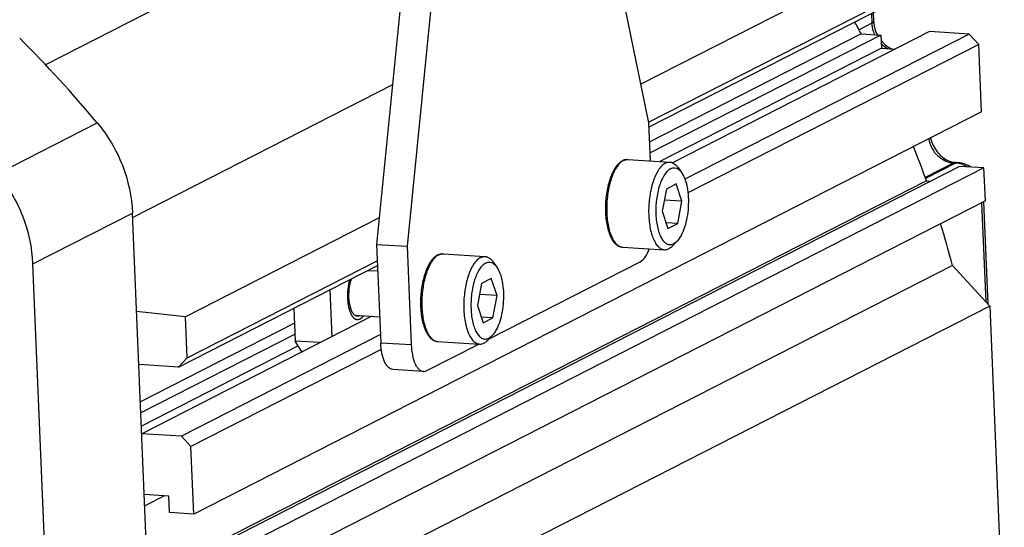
# Model space of a CAD drawing. Header units: millimetres. Extents: x 0 to 420, y 0 to 297.
# Tile 17 of 66: x 205 to 229, y 47 to 60. Entities that reach past the tile are written whole.
import ezdxf

# ---------------------------------------------------------------- set-up
doc = ezdxf.new("R2010")
doc.units = ezdxf.units.MM
doc.header["$LTSCALE"] = 23.1
doc.layers.add('COMPONENTS', color=7, linetype='CONTINUOUS')

msp = doc.modelspace()

# ---------------------------------------------------------------- linework, layer by layer
at = {"layer": 'COMPONENTS', "color": 7, "linetype": 'CONTINUOUS'}
for p, q in [((220.09867, 57.40209), (217.72788, 68.90922)), ((214.70185, 67.79759), (213.3708, 54.40212)), ((215.45673, 67.75069), (214.12568, 54.35522)), ((214.27164, 63.46808), (205.19106, 58.83599)), ((228.1162, 62.54622), (219.9021, 58.35614)), ((220.09175, 57.41565), (228.15861, 61.53063)), ((220.10285, 57.30197), (227.94232, 61.30095)), ((225.5948, 60.10347), (225.60495, 59.86046)), ((225.64247, 60.12778), (225.65158, 59.90947)), ((225.60495, 59.86046), (225.29297, 59.70132)), ((227.03221, 59.65573), (220.68289, 56.41689)), ((228.01356, 59.59475), (227.03221, 59.65573)), ((225.34544, 59.59847), (220.11829, 56.93206)), ((225.83119, 59.56829), (220.12965, 56.65989)), ((228.01356, 59.59475), (220.9892, 56.01156)), ((225.34544, 59.59847), (225.83119, 59.56829)), ((225.83119, 59.56829), (225.84475, 59.2433)), ((228.01356, 59.59475), (228.2502, 59.33693)), ((225.84475, 59.2433), (220.36513, 56.44809)), ((228.2502, 59.33693), (221.06314, 55.67075)), ((225.84475, 59.2433), (226.18254, 59.22231)), ((228.31974, 57.67135), (228.2502, 59.33693)), ((213.76181, 58.33723), (207.34446, 55.06368)), ((228.31974, 57.67135), (208.85482, 47.74213)), ((204.00948, 56.14808), (206.46895, 57.40268)), ((220.13791, 56.46221), (220.09867, 57.40209)), ((219.58157, 56.49678), (220.61802, 56.43238)), ((227.7735, 56.32767), (208.30859, 46.39844)), ((228.37741, 56.29014), (208.91249, 46.36091)), ((220.82038, 56.2967), (220.90799, 56.17281)), ((227.63123, 56.41203), (226.92533, 56.05194)), ((227.67653, 56.40922), (226.93321, 56.03004)), ((227.63123, 56.41203), (227.67653, 56.40922)), ((227.6826, 56.42358), (227.72789, 56.42077)), ((228.37741, 56.29014), (227.7735, 56.32767)), ((228.41133, 55.47766), (228.37741, 56.29014)), ((226.95359, 55.97343), (207.71619, 46.16027)), ((226.95359, 55.97343), (227.06545, 55.96648)), ((220.52955, 55.76902), (220.42819, 55.21945)), ((220.77297, 55.8932), (220.52955, 55.76902)), ((220.91504, 55.4678), (220.77297, 55.8932)), ((228.41133, 55.47766), (208.94642, 45.54844)), ((220.91504, 55.4678), (220.47899, 55.49489)), ((220.81368, 54.91822), (220.91504, 55.4678)), ((228.31971, 55.43092), (228.42185, 52.98453)), ((228.36738, 55.45524), (228.47285, 52.92896)), ((204.88037, 53.91988), (207.33983, 55.17448)), ((208.71407, 22.26037), (207.33983, 55.17448)), ((213.43594, 55.05769), (208.65129, 52.617)), ((220.42819, 55.21945), (220.57026, 54.79405)), ((220.81368, 54.91822), (220.52275, 54.9363)), ((220.57026, 54.79405), (220.81368, 54.91822)), ((220.70124, 54.37946), (220.80351, 54.49155)), ((213.3708, 54.40212), (214.12568, 54.35522)), ((213.3708, 54.40212), (213.47256, 51.96469)), ((214.12568, 54.35522), (214.22745, 51.91778)), ((219.44719, 54.33429), (220.48365, 54.26988)), ((215.01399, 54.16682), (216.05045, 54.10241)), ((206.2546, 21.00577), (204.88037, 53.91988)), ((227.59795, 53.88215), (208.13304, 43.95293)), ((208.4774, 51.37173), (213.39264, 53.87903)), ((208.69369, 51.6014), (213.38776, 53.99589)), ((216.15223, 52.06984), (219.883, 53.97295)), ((216.2528, 53.96674), (216.34041, 53.84285)), ((227.59795, 53.88215), (228.51988, 52.87773)), ((213.1597, 53.76021), (213.39822, 53.74539)), ((216.2054, 53.56323), (215.96197, 53.43906)), ((216.34746, 53.13783), (216.2054, 53.56323)), ((212.21308, 53.27733), (212.26136, 52.12099)), ((215.96197, 53.43906), (215.86061, 52.88949)), ((216.34746, 53.13783), (215.91141, 53.16493)), ((216.2461, 52.58826), (216.34746, 53.13783)), ((228.51988, 52.87773), (209.05497, 42.9485)), ((211.32842, 52.82606), (211.36229, 52.01479)), ((215.86061, 52.88949), (216.00268, 52.46409)), ((228.51988, 52.87773), (228.87946, 44.26546)), ((208.65129, 52.617), (207.44111, 52.74881)), ((213.25371, 52.6272), (207.5673, 49.72651)), ((208.69369, 51.6014), (208.65129, 52.617)), ((212.83434, 52.65326), (213.4454, 52.61528)), ((216.2461, 52.58826), (215.95517, 52.60634)), ((216.00268, 52.46409), (216.2461, 52.58826)), ((211.34386, 52.45615), (207.53446, 50.51294)), ((211.35523, 52.18397), (207.54583, 50.24077)), ((213.46387, 52.17283), (208.54864, 49.66552)), ((216.13366, 52.0495), (216.23593, 52.16158)), ((211.43617, 51.89335), (207.55939, 49.91577)), ((211.97814, 51.97652), (211.36229, 52.01479)), ((211.5164, 51.76149), (211.36229, 52.01479)), ((214.22745, 51.91778), (213.47256, 51.96469)), ((214.61272, 51.28453), (215.89953, 51.94094)), ((214.87961, 52.00432), (215.91607, 51.93992)), ((208.4774, 51.37173), (208.69369, 51.6014)), ((213.48666, 51.80592), (208.78528, 49.40771)), ((211.55224, 51.75926), (211.5164, 51.76149)), ((208.4774, 51.37173), (207.49606, 51.43271)), ((214.52711, 51.26528), (213.77223, 51.31219)), ((208.54864, 49.66552), (207.5673, 49.72651)), ((208.78528, 49.40771), (208.54864, 49.66552)), ((208.85482, 47.74213), (208.78528, 49.40771)), ((208.23396, 48.18589), (207.63005, 48.22342)), ((208.12861, 48.19244), (207.64172, 47.94407)), ((208.25092, 47.77965), (208.23396, 48.18589)), ((208.85482, 47.74213), (208.25092, 47.77965))]:
    msp.add_line(p, q, dxfattribs=at)
for centre, radius, start, end in [((202.36047, 47.23136), 26.10084, 28.282575, 29.021637), ((226.30986, 59.8899), 0.70553, 182.391506, 183.582559), ((226.32503, 59.89113), 0.72074, 183.604625, 190.647971), ((226.39323, 59.94075), 0.7423, 182.415058, 186.926504), ((226.42879, 59.94493), 0.77811, 186.916632, 191.294451), ((226.35044, 59.89628), 0.74667, 190.676045, 202.135563), ((226.3589, 59.89952), 0.75573, 202.121187, 205.179257), ((226.44303, 59.94766), 0.7926, 191.286014, 195.639195), ((226.46833, 59.95546), 0.81907, 195.687864, 207.791534), ((182.38477, 37.2194), 31.42312, 39.964043, 45.131569), ((226.44421, 59.93609), 0.78819, 219.54233, 221.307015), ((227.83837, 57.18676), 0.79271, 191.442, 195.638991), ((202.48401, 47.28234), 25.96719, 19.553986, 21.534268), ((219.58662, 56.19391), 0.30667, 113.894985, 117.042865), ((219.60188, 56.21428), 0.28915, 117.07124, 121.488861), ((227.66799, 56.99421), 0.58334, 256.590391, 266.387127), ((227.71429, 56.92793), 0.50534, 260.771991, 266.404577), ((227.67712, 56.33391), 0.08983, 86.506412, 97.962217), ((227.63941, 55.82433), 0.58606, 75.256891, 86.36854), ((227.68792, 55.78005), 0.64196, 80.683801, 86.430531), ((227.63156, 55.79339), 0.61798, 69.104405, 75.283005), ((227.68571, 55.76707), 0.65513, 69.522762, 80.676116), ((227.62539, 55.77676), 0.63571, 66.565992, 69.119389), ((227.61722, 55.75858), 0.65565, 59.978566, 66.543232), ((227.68131, 55.75738), 0.66575, 56.271489, 69.460076), ((227.60881, 55.74358), 0.67284, 58.280465, 59.997801), ((202.74323, 47.36696), 25.69445, 14.688529, 17.078831), ((215.01904, 53.86395), 0.30667, 113.894985, 117.042865), ((215.0343, 53.88432), 0.28915, 117.07124, 121.488861), ((212.88871, 52.7763), 0.15085, 297.039462, 299.432398)]:
    msp.add_arc(centre, radius, start, end, dxfattribs=at)
for points, knots in [([(225.65158, 59.90947), (225.65176, 59.9053), (225.64564, 59.88177), (225.62199, 59.86916), (225.60495, 59.86046)], [0, 0, 0, 0, 0.17902555, 1, 1, 1, 1]), ([(206.46895, 57.40268), (206.72968, 57.0916), (207.14968, 56.38268), (207.32305, 55.57636), (207.33983, 55.17448)], [0, 0, 0, 0, 0.50226625, 1, 1, 1, 1]), ([(227.01074, 57.00362), (227.0349, 56.86806), (227.15904, 56.61072), (227.4038, 56.45742), (227.53271, 56.42677)], [0, 0, 0, 0, 0.50960725, 1, 1, 1, 1]), ([(227.07501, 56.97306), (227.10796, 56.85534), (227.22337, 56.6413), (227.42122, 56.49705), (227.52634, 56.45771)], [0, 0, 0, 0, 0.52133993, 1, 1, 1, 1]), ([(219.44719, 56.46706), (219.37805, 56.43179), (219.2884, 56.33591), (219.20048, 56.18238), (219.13973, 56.03633), (219.09039, 55.87169), (219.04059, 55.63026), (219.01919, 55.3785), (219.02642, 55.12816), (219.04627, 54.95018), (219.08, 54.78661), (219.12689, 54.64199), (219.18641, 54.51993), (219.25889, 54.42319), (219.34585, 54.35594), (219.414, 54.33635), (219.44719, 54.33429)], [0, 0, 0, 0, 0.0962253, 0.15469081, 0.22011956, 0.2915797, 0.36757371, 0.52546774, 0.60337384, 0.67787212, 0.74722468, 0.81011674, 0.86589795, 0.9149014, 0.95876276, 1, 1, 1, 1]), ([(219.45084, 56.46085), (219.42143, 56.44287), (219.36364, 56.39286), (219.28961, 56.29412), (219.22259, 56.16856), (219.14219, 55.96207), (219.07478, 55.66618), (219.05087, 55.35463), (219.05977, 55.10348), (219.08048, 54.92594), (219.11456, 54.76367), (219.16094, 54.62157), (219.21828, 54.50376), (219.28537, 54.41343), (219.36159, 54.35317), (219.41973, 54.33599), (219.44719, 54.33429)], [0, 0, 0, 0, 0.04351098, 0.09513661, 0.15506499, 0.22254688, 0.37429491, 0.53602236, 0.61546011, 0.69116938, 0.7613123, 0.82437658, 0.87934921, 0.92598736, 0.96527206, 1, 1, 1, 1]), ([(219.58157, 56.49678), (219.56147, 56.49803), (219.52034, 56.49527), (219.48121, 56.48263), (219.4624, 56.4743)], [0, 0, 0, 0, 0.49468281, 1, 1, 1, 1]), ([(219.47028, 56.47176), (219.48791, 56.48075), (219.52419, 56.49456), (219.56302, 56.49793), (219.58157, 56.49678)], [0, 0, 0, 0, 0.51567005, 1, 1, 1, 1]), ([(220.50674, 56.40735), (220.4768, 56.39208), (220.41729, 56.3466), (220.34085, 56.25259), (220.27124, 56.13037), (220.18686, 55.92578), (220.11514, 55.62864), (220.08794, 55.31382), (220.09478, 55.05839), (220.11442, 54.87703), (220.1479, 54.71089), (220.19414, 54.56516), (220.25175, 54.44419), (220.31946, 54.35135), (220.39663, 54.28932), (220.45576, 54.27161), (220.48365, 54.26988)], [0, 0, 0, 0, 0.04202247, 0.09210976, 0.15072417, 0.21725026, 0.36829231, 0.53074779, 0.61092333, 0.68750368, 0.75856009, 0.82249282, 0.87821134, 0.92541403, 0.9650603, 1, 1, 1, 1]), ([(220.63294, 56.26985), (220.60428, 56.25523), (220.54746, 56.21036), (220.47577, 56.1172), (220.41144, 55.99576), (220.33565, 55.79347), (220.27656, 55.50453), (220.26327, 55.20335), (220.28306, 54.96634), (220.31215, 54.80526), (220.35451, 54.66428), (220.4087, 54.54828), (220.47328, 54.46099), (220.54831, 54.40534), (220.63283, 54.38858), (220.68596, 54.40499), (220.71029, 54.4174)], [0, 0, 0, 0, 0.04379335, 0.09672119, 0.15915641, 0.23015294, 0.39018159, 0.5582169, 0.63872222, 0.71353756, 0.78062524, 0.83857621, 0.88699031, 0.9271405, 0.96283226, 1, 1, 1, 1]), ([(220.50674, 56.40735), (220.52436, 56.41634), (220.56064, 56.43015), (220.59947, 56.43353), (220.61802, 56.43238)], [0, 0, 0, 0, 0.51564589, 1, 1, 1, 1]), ([(220.61802, 56.43238), (220.63636, 56.43124), (220.67402, 56.42324), (220.72727, 56.3953), (220.77726, 56.35237), (220.80635, 56.31654), (220.82038, 56.2967)], [0, 0, 0, 0, 0.21909354, 0.4521422, 0.71012322, 1, 1, 1, 1]), ([(220.63294, 56.26985), (220.65548, 56.28134), (220.70394, 56.29704), (220.78142, 56.28648), (220.85212, 56.24234), (220.88999, 56.19825), (220.90796, 56.17285)], [0, 0, 0, 0, 0.23679258, 0.46215011, 0.70874324, 1, 1, 1, 1]), ([(204.88037, 53.91988), (204.86359, 54.32176), (204.69021, 55.12809), (204.27021, 55.837), (204.00948, 56.14808)], [0, 0, 0, 0, 0.49773375, 1, 1, 1, 1]), ([(220.90796, 56.17285), (220.94136, 56.12563), (220.99725, 56.00813), (221.04956, 55.8055), (221.07603, 55.57008), (221.07444, 55.3186), (221.04489, 55.06885), (220.98947, 54.83852), (220.91248, 54.64392), (220.84247, 54.53424), (220.80349, 54.49152)], [0, 0, 0, 0, 0.09835695, 0.21839243, 0.35482923, 0.49999995, 0.64517114, 0.78160812, 0.90164526, 1, 1, 1, 1]), ([(220.80349, 54.49152), (220.79617, 54.48351), (220.76837, 54.45506), (220.73608, 54.43055), (220.71029, 54.4174)], [0, 0, 0, 0, 0.27263213, 1, 1, 1, 1]), ([(219.883, 53.97295), (219.93277, 53.99834), (220.02588, 54.10079), (220.08051, 54.22131), (220.10634, 54.293)], [0, 0, 0, 0, 0.42302796, 1, 1, 1, 1]), ([(220.48365, 54.26988), (220.50219, 54.26873), (220.54103, 54.27211), (220.57731, 54.28591), (220.59493, 54.29491)], [0, 0, 0, 0, 0.48435411, 1, 1, 1, 1]), ([(220.70124, 54.37946), (220.6929, 54.37032), (220.66119, 54.33787), (220.62435, 54.30991), (220.59493, 54.29491)], [0, 0, 0, 0, 0.27262486, 1, 1, 1, 1]), ([(214.87961, 54.13709), (214.81047, 54.10183), (214.72082, 54.00595), (214.6329, 53.85242), (214.57215, 53.70636), (214.52281, 53.54173), (214.47301, 53.3003), (214.45161, 53.04854), (214.45884, 52.7982), (214.47869, 52.62022), (214.51242, 52.45665), (214.55931, 52.31203), (214.61883, 52.18997), (214.69131, 52.09322), (214.77827, 52.02598), (214.84642, 52.00639), (214.87961, 52.00432)], [0, 0, 0, 0, 0.0962253, 0.15469081, 0.22011956, 0.2915797, 0.36757371, 0.52546774, 0.60337384, 0.67787212, 0.74722468, 0.81011674, 0.86589795, 0.9149014, 0.95876276, 1, 1, 1, 1]), ([(214.88326, 54.13089), (214.85385, 54.11291), (214.79606, 54.06289), (214.72203, 53.96415), (214.65501, 53.8386), (214.57462, 53.63211), (214.5072, 53.33622), (214.48329, 53.02467), (214.49219, 52.77351), (214.5129, 52.59598), (214.54698, 52.4337), (214.59336, 52.29161), (214.6507, 52.17379), (214.71779, 52.08347), (214.79401, 52.02321), (214.85215, 52.00603), (214.87961, 52.00432)], [0, 0, 0, 0, 0.04351098, 0.09513661, 0.15506499, 0.22254688, 0.37429491, 0.53602236, 0.61546011, 0.69116938, 0.7613123, 0.82437658, 0.87934921, 0.92598736, 0.96527206, 1, 1, 1, 1]), ([(215.01399, 54.16682), (214.99389, 54.16807), (214.95276, 54.16531), (214.91363, 54.15267), (214.89482, 54.14434)], [0, 0, 0, 0, 0.49468281, 1, 1, 1, 1]), ([(214.9027, 54.14179), (214.92033, 54.15078), (214.95661, 54.16459), (214.99545, 54.16797), (215.01399, 54.16682)], [0, 0, 0, 0, 0.51567005, 1, 1, 1, 1]), ([(215.93916, 54.07739), (215.90922, 54.06212), (215.84971, 54.01664), (215.77327, 53.92263), (215.70366, 53.80041), (215.61928, 53.59582), (215.54756, 53.29868), (215.52036, 52.98386), (215.5272, 52.72843), (215.54684, 52.54706), (215.58032, 52.38093), (215.62656, 52.2352), (215.68417, 52.11422), (215.75188, 52.02138), (215.82906, 51.95936), (215.88818, 51.94165), (215.91607, 51.93992)], [0, 0, 0, 0, 0.04202247, 0.09210976, 0.15072417, 0.21725026, 0.36829231, 0.53074779, 0.61092333, 0.68750368, 0.75856009, 0.82249282, 0.87821134, 0.92541403, 0.9650603, 1, 1, 1, 1]), ([(215.93916, 54.07739), (215.95678, 54.08638), (215.99306, 54.10019), (216.0319, 54.10357), (216.05045, 54.10241)], [0, 0, 0, 0, 0.51564589, 1, 1, 1, 1]), ([(216.05045, 54.10241), (216.06878, 54.10127), (216.10645, 54.09328), (216.15969, 54.06534), (216.20968, 54.0224), (216.23877, 53.98658), (216.2528, 53.96673)], [0, 0, 0, 0, 0.21909354, 0.4521422, 0.71012322, 1, 1, 1, 1]), ([(216.06536, 53.93989), (216.03671, 53.92527), (215.97988, 53.8804), (215.90819, 53.78724), (215.84386, 53.66579), (215.76807, 53.46351), (215.70898, 53.17457), (215.69569, 52.87339), (215.71548, 52.63637), (215.74457, 52.4753), (215.78693, 52.33432), (215.84113, 52.21832), (215.90571, 52.13103), (215.98073, 52.07538), (216.06525, 52.05862), (216.11839, 52.07503), (216.14271, 52.08743)], [0, 0, 0, 0, 0.04379335, 0.09672119, 0.15915641, 0.23015294, 0.39018159, 0.5582169, 0.63872222, 0.71353756, 0.78062524, 0.83857621, 0.88699031, 0.9271405, 0.96283226, 1, 1, 1, 1]), ([(216.06536, 53.93989), (216.0879, 53.95138), (216.13636, 53.96707), (216.21384, 53.95652), (216.28454, 53.91237), (216.32241, 53.86829), (216.34038, 53.84289)], [0, 0, 0, 0, 0.23679258, 0.46215011, 0.70874324, 1, 1, 1, 1]), ([(216.34038, 53.84289), (216.37378, 53.79567), (216.42967, 53.67817), (216.48198, 53.47553), (216.50845, 53.24012), (216.50686, 52.98863), (216.47731, 52.73889), (216.42189, 52.50856), (216.3449, 52.31396), (216.2749, 52.20428), (216.23591, 52.16156)], [0, 0, 0, 0, 0.09835695, 0.21839243, 0.35482923, 0.49999995, 0.64517114, 0.78160812, 0.90164526, 1, 1, 1, 1]), ([(212.83429, 52.653), (212.81421, 52.66791), (212.77697, 52.71186), (212.71874, 52.83496), (212.68204, 53.03645), (212.68668, 53.29464), (212.72333, 53.47095), (212.75252, 53.55277)], [0, 0, 0, 0, 0.0797235, 0.17936658, 0.43197828, 0.72304506, 1, 1, 1, 1]), ([(212.89739, 52.62846), (212.89194, 52.6288), (212.86933, 52.632), (212.84818, 52.64269), (212.83429, 52.653)], [0, 0, 0, 0, 0.23964278, 1, 1, 1, 1]), ([(212.95728, 52.64194), (212.95243, 52.63947), (212.93361, 52.63111), (212.91251, 52.62753), (212.89739, 52.62846)], [0, 0, 0, 0, 0.26433851, 1, 1, 1, 1]), ([(216.23591, 52.16156), (216.22859, 52.15354), (216.20079, 52.1251), (216.1685, 52.10059), (216.14271, 52.08743)], [0, 0, 0, 0, 0.27263213, 1, 1, 1, 1]), ([(213.77227, 51.31218), (213.75267, 51.31339), (213.71145, 51.32479), (213.65638, 51.36501), (213.60714, 51.42569), (213.5461, 51.53898), (213.4935, 51.72146), (213.47613, 51.87917), (213.47256, 51.96469)], [0, 0, 0, 0, 0.07692839, 0.16271613, 0.26314773, 0.38062771, 0.66472847, 1, 1, 1, 1]), ([(214.22745, 51.91778), (214.23102, 51.83226), (214.24838, 51.67455), (214.30098, 51.49207), (214.36202, 51.37878), (214.41126, 51.3181), (214.46633, 51.27788), (214.50755, 51.26649), (214.52716, 51.26527)], [0, 0, 0, 0, 0.33527153, 0.61937229, 0.73685227, 0.83728387, 0.92307161, 1, 1, 1, 1]), ([(215.91607, 51.93992), (215.93462, 51.93876), (215.97345, 51.94215), (216.00973, 51.95595), (216.02736, 51.96494)], [0, 0, 0, 0, 0.48435411, 1, 1, 1, 1]), ([(216.13366, 52.0495), (216.12532, 52.04035), (216.09361, 52.0079), (216.05678, 51.97995), (216.02736, 51.96494)], [0, 0, 0, 0, 0.27262486, 1, 1, 1, 1]), ([(214.52716, 51.26527), (214.53425, 51.26484), (214.56377, 51.26515), (214.59282, 51.27438), (214.61272, 51.28453)], [0, 0, 0, 0, 0.24134082, 1, 1, 1, 1]), ([(200.77889, 49.13553), (201.89888, 47.40406), (203.68157, 43.65054), (204.7847, 37.59904), (204.22861, 31.6211), (202.72847, 27.95374), (201.73124, 26.32608)], [0, 0, 0, 0, 0.25809997, 0.51316175, 0.76108362, 1, 1, 1, 1])]:
    msp.add_open_spline(points, degree=3, knots=knots, dxfattribs=at)
for points in [[(225.85214, 59.41581), (225.89096, 59.37164), (225.93505, 59.3315), (225.98309, 59.29758)], [(225.84029, 59.35024), (225.89064, 59.30319), (225.9485, 59.26293), (226.01057, 59.23299)], [(225.98309, 59.29758), (226.02329, 59.26919), (226.06676, 59.24484), (226.11225, 59.22606)], [(227.52634, 56.45771), (227.56089, 56.44478), (227.59684, 56.43502), (227.63325, 56.42913)], [(227.66468, 56.42288), (227.65307, 56.42126), (227.64168, 56.41736), (227.63123, 56.41203)], [(227.72789, 56.42077), (227.71038, 56.42185), (227.69216, 56.41719), (227.67653, 56.40922)]]:
    msp.add_open_spline(points, degree=3, dxfattribs=at)
at = {"layer": 'COMPONENTS', "color": 2, "linetype": 'CONTINUOUS'}
for points, knots in [([(212.70319, 53.52744), (212.69992, 53.51295), (212.69501, 53.49122), (212.68848, 53.46226), (212.68357, 53.44053), (212.67989, 53.42423), (212.67744, 53.41337), (212.67642, 53.40884), (212.67559, 53.40523), (212.67511, 53.40295), (212.67465, 53.40117), (212.67443, 53.39923), (212.67397, 53.39587), (212.67335, 53.39105), (212.67234, 53.38335), (212.67108, 53.37372), (212.66957, 53.36216), (212.66755, 53.34676), (212.66503, 53.3275), (212.66251, 53.30824), (212.66049, 53.29284), (212.65924, 53.2832), (212.65821, 53.27551), (212.65763, 53.27068), (212.65703, 53.26686), (212.65692, 53.26285), (212.65659, 53.25589), (212.65619, 53.24592), (212.65567, 53.23397), (212.65517, 53.22201), (212.65449, 53.20607), (212.65364, 53.18615), (212.65279, 53.16622), (212.65212, 53.15028), (212.65169, 53.14031), (212.65137, 53.13235), (212.6511, 53.12734), (212.65134, 53.12355), (212.65151, 53.11973), (212.65183, 53.11305), (212.65227, 53.1035), (212.65298, 53.08823), (212.65387, 53.06914), (212.65494, 53.04623), (212.65584, 53.02714), (212.65646, 53.01378), (212.65682, 53.00614), (212.65703, 53.00136), (212.65723, 52.99756), (212.6573, 52.99465), (212.6577, 52.99195), (212.65822, 52.98834), (212.65888, 52.98382), (212.65993, 52.97659), (212.66124, 52.96756), (212.66333, 52.95311), (212.66596, 52.93504), (212.66858, 52.91698), (212.67067, 52.90253), (212.67198, 52.89349), (212.67303, 52.88627), (212.67382, 52.88085), (212.67447, 52.87633), (212.675, 52.87272), (212.67532, 52.87045), (212.67556, 52.86889), (212.67568, 52.86796), (212.67591, 52.86721), (212.67616, 52.86622), (212.67678, 52.86387), (212.67813, 52.85877), (212.68021, 52.85094), (212.6827, 52.84153), (212.68602, 52.82899), (212.69017, 52.81331), (212.69432, 52.79763), (212.69765, 52.78509), (212.69972, 52.77725), (212.70138, 52.77098), (212.70263, 52.76628), (212.70357, 52.76276), (212.70418, 52.7604), (212.70445, 52.75943), (212.70464, 52.75861), (212.70493, 52.75798), (212.70542, 52.75682), (212.70613, 52.75518), (212.70726, 52.75255), (212.70867, 52.74927), (212.71036, 52.74533), (212.71262, 52.74008), (212.71544, 52.73351), (212.71995, 52.72301), (212.72559, 52.70987), (212.73124, 52.69674), (212.73575, 52.68624), (212.73857, 52.67967), (212.74083, 52.67442), (212.74224, 52.67112), (212.74337, 52.66852), (212.74406, 52.66682), (212.74475, 52.66592), (212.74541, 52.66495), (212.74659, 52.66328), (212.74827, 52.66087), (212.75095, 52.65704), (212.75564, 52.65032), (212.76235, 52.64072), (212.7704, 52.62921), (212.7771, 52.61961), (212.7818, 52.61289), (212.78448, 52.60905), (212.78649, 52.60617), (212.78817, 52.60377), (212.78934, 52.60209), (212.79001, 52.60114), (212.79052, 52.60041), (212.79103, 52.59972), (212.79182, 52.5992), (212.79315, 52.59811), (212.79509, 52.59664), (212.7974, 52.59485), (212.80048, 52.59246), (212.80433, 52.58948), (212.80895, 52.5859), (212.81357, 52.58232), (212.8182, 52.57874), (212.82282, 52.57516), (212.82744, 52.57158), (212.83206, 52.568), (212.83592, 52.56502), (212.839, 52.56263), (212.84092, 52.56114), (212.84246, 52.55995), (212.84343, 52.5592), (212.8442, 52.55861), (212.84477, 52.55815), (212.84539, 52.55809), (212.8462, 52.55787), (212.84722, 52.55765), (212.84884, 52.55727), (212.85087, 52.5568), (212.85331, 52.55623), (212.85655, 52.55548), (212.86061, 52.55454), (212.86549, 52.55341), (212.87036, 52.55228), (212.87523, 52.55115), (212.8801, 52.55002), (212.88497, 52.54889), (212.88903, 52.54794), (212.89228, 52.54719), (212.89472, 52.54663), (212.89715, 52.54606), (212.89898, 52.54564), (212.9002, 52.54535), (212.90081, 52.54523), (212.90131, 52.54503), (212.90174, 52.54519), (212.90237, 52.54534), (212.90333, 52.5456), (212.90503, 52.54605), (212.90715, 52.54661), (212.91055, 52.5475), (212.9148, 52.54862), (212.9216, 52.55041), (212.93009, 52.55264), (212.94029, 52.55533), (212.95048, 52.55801), (212.95728, 52.5598), (212.96067, 52.56069)], [0, 0, 0, 0, 0.03125, 0.046875, 0.0625, 0.078125, 0.08203125, 0.0859375, 0.08789062, 0.08984375, 0.09082031, 0.09179688, 0.09375, 0.09765625, 0.1015625, 0.109375, 0.1171875, 0.125, 0.140625, 0.15625, 0.1640625, 0.171875, 0.17578125, 0.1796875, 0.18164062, 0.18359375, 0.1875, 0.1953125, 0.203125, 0.2109375, 0.21875, 0.234375, 0.25, 0.2578125, 0.265625, 0.26953125, 0.2734375, 0.27539062, 0.27734375, 0.28125, 0.2890625, 0.296875, 0.3125, 0.328125, 0.34375, 0.3515625, 0.35546875, 0.359375, 0.36132812, 0.36328125, 0.36523438, 0.3671875, 0.37109375, 0.375, 0.3828125, 0.390625, 0.40625, 0.421875, 0.4296875, 0.4375, 0.44140625, 0.4453125, 0.44921875, 0.45117188, 0.453125, 0.45410156, 0.45458984, 0.45507812, 0.45605469, 0.45703125, 0.4609375, 0.46875, 0.4765625, 0.484375, 0.5, 0.515625, 0.5234375, 0.53125, 0.53515625, 0.5390625, 0.54296875, 0.54394531, 0.54492188, 0.54541016, 0.54589844, 0.546875, 0.54882812, 0.55078125, 0.5546875, 0.55859375, 0.5625, 0.5703125, 0.578125, 0.59375, 0.609375, 0.6171875, 0.625, 0.62890625, 0.6328125, 0.63476562, 0.63671875, 0.63769531, 0.63867188, 0.640625, 0.64453125, 0.6484375, 0.65625, 0.671875, 0.6875, 0.703125, 0.7109375, 0.71484375, 0.71875, 0.72265625, 0.72460938, 0.72558594, 0.7265625, 0.72753906, 0.72851562, 0.73046875, 0.734375, 0.73828125, 0.7421875, 0.75, 0.7578125, 0.765625, 0.7734375, 0.78125, 0.7890625, 0.796875, 0.8046875, 0.80859375, 0.8125, 0.81445312, 0.81640625, 0.81738281, 0.81835938, 0.81933594, 0.8203125, 0.82226562, 0.82421875, 0.828125, 0.83203125, 0.8359375, 0.84375, 0.8515625, 0.859375, 0.8671875, 0.875, 0.8828125, 0.890625, 0.89453125, 0.8984375, 0.90234375, 0.90625, 0.90722656, 0.90820312, 0.90917969, 0.90966797, 0.91015625, 0.91210938, 0.9140625, 0.91796875, 0.921875, 0.9296875, 0.9375, 0.953125, 0.96875, 0.984375, 1, 1, 1, 1]), ([(212.96067, 52.56069), (212.96251, 52.56174), (212.96618, 52.56384), (212.97076, 52.56648), (212.97397, 52.56829), (212.9758, 52.56938), (212.97853, 52.57134), (212.98172, 52.57353), (212.98535, 52.57606), (212.98764, 52.57768), (212.98944, 52.57889), (212.99086, 52.58003), (212.99231, 52.58124), (212.99518, 52.58362), (212.99856, 52.5864), (213.00237, 52.58961), (213.00533, 52.59193), (213.00791, 52.59456), (213.01149, 52.59796), (213.01458, 52.60097), (213.01724, 52.60353), (213.01836, 52.60462), (213.01923, 52.60544), (213.02016, 52.60643), (213.02179, 52.60825), (213.02411, 52.61081), (213.02784, 52.61492), (213.03107, 52.61854), (213.03389, 52.62157), (213.03568, 52.62376), (213.03877, 52.62766), (213.0432, 52.63319), (213.04674, 52.63763), (213.04851, 52.63985)], [0, 0, 0, 0, 0.0625, 0.125, 0.15625, 0.171875, 0.1875, 0.25, 0.28125, 0.3125, 0.328125, 0.34375, 0.359375, 0.375, 0.4375, 0.46875, 0.5, 0.53125, 0.5625, 0.625, 0.640625, 0.65625, 0.6640625, 0.671875, 0.6875, 0.71875, 0.75, 0.8125, 0.828125, 0.84375, 0.875, 0.9375, 1, 1, 1, 1])]:
    msp.add_open_spline(points, degree=3, knots=knots, dxfattribs=at)

doc.saveas('drawing.dxf')
